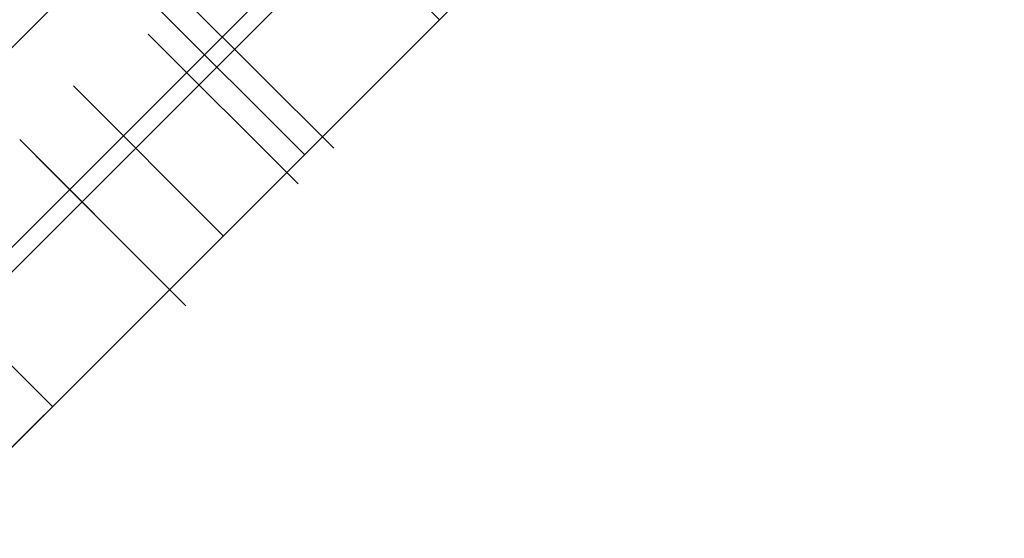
# Model space of a CAD drawing. Header units: millimetres. Extents: x -1690 to 192, y -898 to 54.
# Tile 85 of 256: x -1637.37 to -1630.4, y -5.61 to -1.94. Entities that reach past the tile are written whole.
import ezdxf

# ---------------------------------------------------------------- set-up
doc = ezdxf.new("R2010")
doc.units = ezdxf.units.MM
doc.header["$MEASUREMENT"] = 0
doc.layers.add('OVIDIO 186x93x72h', color=7, linetype='Continuous')

msp = doc.modelspace()

# ---------------------------------------------------------------- linework, layer by layer
at = {"layer": 'OVIDIO 186x93x72h', "extrusion": (0.202852, -0.108979, 0.973126)}
for points in [[(-750.5095, 1609.817), (-750.5095, 1449.1612)], [(-750.5095, 1449.1612), (-750.5095, 1609.817)], [(-750.805, 1609.817), (-750.805, 1449.1612)], [(-751.1005, 1609.817), (-751.1005, 1449.1612)], [(-751.1005, 1449.1612), (-751.1005, 1609.817)]]:
    msp.add_lwpolyline(points, dxfattribs=at)
at = {"layer": 'OVIDIO 186x93x72h', "extrusion": (0.235702, -0.235702, 0.942809)}
for points in [[(-1155.0728, 1376.7622), (-1155.0728, 1267.6844)], [(-1156.0215, 1267.6844), (-1156.0215, 1376.7622)], [(-1158.8675, 1267.6844), (-1158.8675, 1376.7622)], [(-1157.9188, 1376.7622), (-1157.9188, 1267.6844)]]:
    msp.add_lwpolyline(points, dxfattribs=at)
at = {"layer": 'OVIDIO 186x93x72h', "extrusion": (0.881274, 0.265352, 0.39108)}
msp.add_lwpolyline([(458.4009, 1206.8695), (502.7138, 1264.4246)], dxfattribs=at)
at = {"layer": 'OVIDIO 186x93x72h', "extrusion": (0.108979, -0.202852, 0.973126)}
for points in [[(-1465.2103, 960.73), (-1465.2103, 800.0741)], [(-1465.2103, 800.0741), (-1465.2103, 960.73)], [(-1464.9149, 960.73), (-1464.9149, 800.0741)], [(-1464.6194, 800.0741), (-1464.6194, 960.73)], [(-1464.6194, 960.73), (-1464.6194, 800.0741)]]:
    msp.add_lwpolyline(points, dxfattribs=at)
at = {"layer": 'OVIDIO 186x93x72h', "extrusion": (0.046296, -0.021464, 0.998697)}
for points in [[(-670.086, 1436.9399), (-670.086, 1537.4512)], [(-671.5722, 1435.9717), (-671.5722, 1537.2761)]]:
    msp.add_lwpolyline(points, dxfattribs=at)
at = {"layer": 'OVIDIO 186x93x72h', "extrusion": (0.021464, -0.046296, 0.998697)}
for points in [[(-1501.069, 640.8013), (-1501.069, 742.1039)], [(-1502.5549, 641.7651), (-1502.5549, 742.2781)]]:
    msp.add_lwpolyline(points, dxfattribs=at)
at = {"layer": 'OVIDIO 186x93x72h'}
for points in [[(-1630.018, 5.2702), (-1641.4731, -6.1849)], [(-1630.7251, 4.5631), (-1640.766, -5.4778)], [(-1640.766, -5.4778), (-1630.7251, 4.5631)], [(-1630.018, 3.856), (-1640.0589, -6.1849)], [(-1628.6037, 3.856), (-1640.0589, -7.5991)], [(-1639.3518, -6.892), (-1629.3109, 3.1489)], [(-1629.3109, 3.1489), (-1639.3518, -6.892)], [(-1632.2643, 3.0239), (-1639.2267, -3.9386)], [(-1639.2267, -3.9386), (-1632.2643, 3.0239)], [(-1637.8125, -5.3528), (-1630.8501, 1.6097)], [(-1630.8501, 1.6097), (-1634.3313, -1.8716), (-1637.8125, -5.3528)], [(-1637.525, -3.8226), (-1632.3803, 1.3221)], [(-1635.4627, -0.8816), (-1634.402, -1.9423)], [(-1636.4173, -1.8362), (-1635.3566, -2.8969)], [(-1636.992, -2.411), (-1635.9314, -3.4716)], [(-1635.9314, -3.4716), (-1636.992, -2.411)], [(-1637.3719, -2.7908), (-1636.3112, -3.8515)], [(-1636.3112, -3.8515), (-1637.3719, -2.7908)], [(-1637.3719, -2.7908), (-1636.3112, -3.8515)], [(-1637.1396, -4.6799), (-1638.2003, -3.6192)], [(-1638.2003, -3.6192), (-1637.1396, -4.6799)]]:
    msp.add_lwpolyline(points, dxfattribs=at)
at = {"layer": 'OVIDIO 186x93x72h', "extrusion": (0.707107, -0.707107, 0)}
for points in [[(-1159.233, 657.66), (-1159.118, 657.5982), (-1159.0041, 657.532), (-1158.8916, 657.4616), (-1158.7806, 657.3869), (-1158.6715, 657.3079), (-1158.5643, 657.2247), (-1158.4595, 657.1375), (-1158.3571, 657.0462), (-1158.2575, 656.951), (-1158.1607, 656.852), (-1158.0672, 656.7493), (-1157.977, 656.6431), (-1157.9332, 656.5887), (-1157.8903, 656.5336), (-1157.8484, 656.4776), (-1157.8074, 656.4209), (-1157.7674, 656.3634), (-1157.7284, 656.3052), (-1157.6903, 656.2463), (-1157.6534, 656.1867), (-1157.6174, 656.1265), (-1157.5826, 656.0657), (-1157.5488, 656.0043), (-1157.5161, 655.9424), (-1157.4846, 655.8799), (-1157.4541, 655.8169), (-1157.4248, 655.7535), (-1157.3966, 655.6897), (-1157.3437, 655.5608), (-1157.2955, 655.4305), (-1157.2519, 655.2991), (-1157.2131, 655.1669), (-1157.1791, 655.034), (-1157.1497, 654.9008), (-1157.1251, 654.7674), (-1157.1051, 654.6342), (-1157.0896, 654.5013), (-1157.0787, 654.369), (-1157.0723, 654.2374), (-1157.0701, 654.1069)], [(-1157.0701, 654.1069), (-1157.0723, 654.2374), (-1157.0787, 654.369), (-1157.0896, 654.5013), (-1157.1051, 654.6342), (-1157.1251, 654.7674), (-1157.1497, 654.9008), (-1157.1791, 655.034), (-1157.2131, 655.1669), (-1157.2519, 655.2991), (-1157.2955, 655.4305), (-1157.3437, 655.5608), (-1157.3966, 655.6897), (-1157.4248, 655.7535), (-1157.4541, 655.8169), (-1157.4846, 655.8799), (-1157.5161, 655.9424), (-1157.5488, 656.0043), (-1157.5826, 656.0657), (-1157.6174, 656.1265), (-1157.6534, 656.1867), (-1157.6903, 656.2463), (-1157.7284, 656.3052), (-1157.7674, 656.3634), (-1157.8074, 656.4209), (-1157.8484, 656.4776), (-1157.8903, 656.5336), (-1157.9332, 656.5887), (-1157.977, 656.6431), (-1158.0672, 656.7493), (-1158.1607, 656.852), (-1158.2575, 656.951), (-1158.3571, 657.0462), (-1158.4595, 657.1375), (-1158.5643, 657.2247), (-1158.6715, 657.3079), (-1158.7806, 657.3869), (-1158.8916, 657.4616), (-1159.0041, 657.532), (-1159.118, 657.5982), (-1159.233, 657.66)], [(-1157.0701, 654.1069), (-1157.0723, 654.2374), (-1157.0787, 654.369), (-1157.0896, 654.5013), (-1157.1051, 654.6342), (-1157.1251, 654.7674), (-1157.1497, 654.9008), (-1157.1791, 655.034), (-1157.2131, 655.1669), (-1157.2519, 655.2991), (-1157.2955, 655.4305), (-1157.3437, 655.5608), (-1157.3966, 655.6897), (-1157.4248, 655.7535), (-1157.4541, 655.8169), (-1157.4846, 655.8799), (-1157.5161, 655.9424), (-1157.5488, 656.0043), (-1157.5826, 656.0657), (-1157.6174, 656.1265), (-1157.6534, 656.1867), (-1157.6903, 656.2463), (-1157.7284, 656.3052), (-1157.7674, 656.3634), (-1157.8074, 656.4209), (-1157.8484, 656.4776), (-1157.8903, 656.5336), (-1157.9332, 656.5887), (-1157.977, 656.6431), (-1158.0672, 656.7493), (-1158.1607, 656.852), (-1158.2575, 656.951), (-1158.3571, 657.0462), (-1158.4595, 657.1375), (-1158.5643, 657.2247), (-1158.6715, 657.3079), (-1158.7806, 657.3869), (-1158.8916, 657.4616), (-1159.0041, 657.532), (-1159.118, 657.5982), (-1159.233, 657.66)], [(-1159.233, 657.66), (-1159.118, 657.5982), (-1159.0041, 657.532), (-1158.8916, 657.4616), (-1158.7806, 657.3869), (-1158.6715, 657.3079), (-1158.5643, 657.2247), (-1158.4595, 657.1375), (-1158.3571, 657.0462), (-1158.2575, 656.951), (-1158.1607, 656.852), (-1158.0672, 656.7493), (-1157.977, 656.6431), (-1157.9332, 656.5887), (-1157.8903, 656.5336), (-1157.8484, 656.4776), (-1157.8074, 656.4209), (-1157.7674, 656.3634), (-1157.7284, 656.3052), (-1157.6903, 656.2463), (-1157.6534, 656.1867), (-1157.6174, 656.1265), (-1157.5826, 656.0657), (-1157.5488, 656.0043), (-1157.5161, 655.9424), (-1157.4846, 655.8799), (-1157.4541, 655.8169), (-1157.4248, 655.7535), (-1157.3966, 655.6897), (-1157.3437, 655.5608), (-1157.2955, 655.4305), (-1157.2519, 655.2991), (-1157.2131, 655.1669), (-1157.1791, 655.034), (-1157.1497, 654.9008), (-1157.1251, 654.7674), (-1157.1051, 654.6342), (-1157.0896, 654.5013), (-1157.0787, 654.369), (-1157.0723, 654.2374), (-1157.0701, 654.1069)], [(-1158.2419, 632.3116), (-1158.1749, 632.3802), (-1158.1093, 632.4507), (-1158.0451, 632.5231), (-1157.9825, 632.5973), (-1157.9215, 632.6733), (-1157.8621, 632.751), (-1157.8045, 632.8304), (-1157.7487, 632.9114), (-1157.6947, 632.9939), (-1157.6428, 633.078), (-1157.5928, 633.1634), (-1157.5448, 633.2502), (-1157.499, 633.3383), (-1157.4554, 633.4276), (-1157.4139, 633.5179), (-1157.3747, 633.6093), (-1157.3378, 633.7017), (-1157.3032, 633.7949), (-1157.2709, 633.8889), (-1157.2411, 633.9836), (-1157.2136, 634.0788), (-1157.1885, 634.1746), (-1157.1658, 634.2708), (-1157.1456, 634.3673), (-1157.1277, 634.464), (-1157.1123, 634.5609), (-1157.0994, 634.6578), (-1157.0888, 634.7547), (-1157.0806, 634.8515), (-1157.0748, 634.948), (-1157.0713, 635.0443), (-1157.0701, 635.1402)], [(-1157.0701, 635.1402), (-1157.0713, 635.0443), (-1157.0748, 634.948), (-1157.0806, 634.8515), (-1157.0888, 634.7547), (-1157.0994, 634.6578), (-1157.1123, 634.5609), (-1157.1277, 634.464), (-1157.1456, 634.3673), (-1157.1658, 634.2708), (-1157.1885, 634.1746), (-1157.2136, 634.0788), (-1157.2411, 633.9836), (-1157.2709, 633.8889), (-1157.3032, 633.7949), (-1157.3378, 633.7017), (-1157.3747, 633.6093), (-1157.4139, 633.5179), (-1157.4554, 633.4276), (-1157.499, 633.3383), (-1157.5448, 633.2502), (-1157.5928, 633.1634), (-1157.6428, 633.078), (-1157.6947, 632.9939), (-1157.7487, 632.9114), (-1157.8045, 632.8304), (-1157.8621, 632.751), (-1157.9215, 632.6733), (-1157.9825, 632.5973), (-1158.0451, 632.5231), (-1158.1093, 632.4507), (-1158.1749, 632.3802), (-1158.2419, 632.3116)], [(-1158.5984, 631.9553), (-1158.6653, 631.8867), (-1158.731, 631.8161), (-1158.7951, 631.7437), (-1158.8578, 631.6695), (-1158.9188, 631.5935), (-1158.9782, 631.5158), (-1159.0358, 631.4364), (-1159.0916, 631.3554), (-1159.1455, 631.2729), (-1159.1975, 631.1888), (-1159.2475, 631.1034), (-1159.2954, 631.0166), (-1159.3413, 630.9285), (-1159.3849, 630.8393), (-1159.4264, 630.7489), (-1159.4656, 630.6575), (-1159.5025, 630.5651), (-1159.5371, 630.4719), (-1159.5694, 630.3779), (-1159.5992, 630.2833), (-1159.6267, 630.188), (-1159.6518, 630.0922), (-1159.6745, 629.9961), (-1159.6947, 629.8996), (-1159.7126, 629.8028), (-1159.728, 629.7059), (-1159.7409, 629.609), (-1159.7515, 629.5121), (-1159.7597, 629.4153), (-1159.7655, 629.3188), (-1159.769, 629.2225), (-1159.7701, 629.1266)], [(-1159.7701, 629.1266), (-1159.769, 629.2225), (-1159.7655, 629.3188), (-1159.7597, 629.4153), (-1159.7515, 629.5121), (-1159.7409, 629.609), (-1159.728, 629.7059), (-1159.7126, 629.8028), (-1159.6947, 629.8996), (-1159.6745, 629.9961), (-1159.6518, 630.0922), (-1159.6267, 630.188), (-1159.5992, 630.2833), (-1159.5694, 630.3779), (-1159.5371, 630.4719), (-1159.5025, 630.5651), (-1159.4656, 630.6575), (-1159.4264, 630.7489), (-1159.3849, 630.8393), (-1159.3413, 630.9285), (-1159.2954, 631.0166), (-1159.2475, 631.1034), (-1159.1975, 631.1888), (-1159.1455, 631.2729), (-1159.0916, 631.3554), (-1159.0358, 631.4364), (-1158.9782, 631.5158), (-1158.9188, 631.5935), (-1158.8578, 631.6695), (-1158.7951, 631.7437), (-1158.731, 631.8161), (-1158.6653, 631.8867), (-1158.5984, 631.9553)], [(-1160.9417, 26.502), (-1160.8747, 26.5706), (-1160.8091, 26.6411), (-1160.745, 26.7135), (-1160.6823, 26.7877), (-1160.6213, 26.8637), (-1160.5619, 26.9414), (-1160.5043, 27.0208), (-1160.4485, 27.1018), (-1160.3946, 27.1843), (-1160.3426, 27.2684), (-1160.2926, 27.3538), (-1160.2447, 27.4406), (-1160.1989, 27.5287), (-1160.1553, 27.6179), (-1160.1138, 27.7083), (-1160.0746, 27.7997), (-1160.0377, 27.892), (-1160.0031, 27.9853), (-1159.9709, 28.0792), (-1159.941, 28.1739), (-1159.9135, 28.2691), (-1159.8884, 28.3649), (-1159.8658, 28.4611), (-1159.8455, 28.5576), (-1159.8277, 28.6543), (-1159.8123, 28.7512), (-1159.7993, 28.8481), (-1159.7888, 28.945), (-1159.7806, 29.0417), (-1159.7748, 29.1383), (-1159.7713, 29.2346), (-1159.7701, 29.3304)], [(-1159.7701, 29.3304), (-1159.7713, 29.2346), (-1159.7748, 29.1383), (-1159.7806, 29.0417), (-1159.7888, 28.945), (-1159.7993, 28.8481), (-1159.8123, 28.7512), (-1159.8277, 28.6543), (-1159.8455, 28.5576), (-1159.8658, 28.4611), (-1159.8884, 28.3649), (-1159.9135, 28.2691), (-1159.941, 28.1739), (-1159.9709, 28.0792), (-1160.0031, 27.9853), (-1160.0377, 27.892), (-1160.0746, 27.7997), (-1160.1138, 27.7083), (-1160.1553, 27.6179), (-1160.1989, 27.5287), (-1160.2447, 27.4406), (-1160.2926, 27.3538), (-1160.3426, 27.2684), (-1160.3946, 27.1843), (-1160.4485, 27.1018), (-1160.5043, 27.0208), (-1160.5619, 26.9414), (-1160.6213, 26.8637), (-1160.6823, 26.7877), (-1160.745, 26.7135), (-1160.8091, 26.6411), (-1160.8747, 26.5706), (-1160.9417, 26.502)], [(-1159.7701, 629.127), (-1159.769, 629.2229), (-1159.7655, 629.3192), (-1159.7597, 629.4157), (-1159.7515, 629.5125), (-1159.7409, 629.6094), (-1159.7279, 629.7063), (-1159.7125, 629.8032), (-1159.6947, 629.8999), (-1159.6744, 629.9964), (-1159.6517, 630.0926), (-1159.6266, 630.1884), (-1159.5991, 630.2836), (-1159.5692, 630.3783), (-1159.537, 630.4723), (-1159.5024, 630.5655), (-1159.4654, 630.6578), (-1159.4262, 630.7492), (-1159.3848, 630.8396), (-1159.3411, 630.9289), (-1159.2953, 631.0169), (-1159.2473, 631.1037), (-1159.1973, 631.1892), (-1159.1453, 631.2732), (-1159.0914, 631.3558), (-1159.0356, 631.4368), (-1158.978, 631.5161), (-1158.9186, 631.5938), (-1158.8575, 631.6698), (-1158.7949, 631.744), (-1158.7307, 631.8164), (-1158.6651, 631.8869), (-1158.5981, 631.9555)], [(-1158.5981, 631.9555), (-1158.6651, 631.8869), (-1158.7307, 631.8164), (-1158.7949, 631.744), (-1158.8575, 631.6698), (-1158.9186, 631.5938), (-1158.978, 631.5161), (-1159.0356, 631.4368), (-1159.0914, 631.3558), (-1159.1453, 631.2732), (-1159.1973, 631.1892), (-1159.2473, 631.1037), (-1159.2953, 631.0169), (-1159.3411, 630.9289), (-1159.3848, 630.8396), (-1159.4262, 630.7492), (-1159.4654, 630.6578), (-1159.5024, 630.5655), (-1159.537, 630.4723), (-1159.5692, 630.3783), (-1159.5991, 630.2836), (-1159.6266, 630.1884), (-1159.6517, 630.0926), (-1159.6744, 629.9964), (-1159.6947, 629.8999), (-1159.7125, 629.8032), (-1159.7279, 629.7063), (-1159.7409, 629.6094), (-1159.7515, 629.5125), (-1159.7597, 629.4157), (-1159.7655, 629.3192), (-1159.769, 629.2229), (-1159.7701, 629.127)], [(-1159.7701, 29.3304), (-1159.7713, 29.2346), (-1159.7748, 29.1383), (-1159.7806, 29.0417), (-1159.7888, 28.945), (-1159.7993, 28.8481), (-1159.8123, 28.7512), (-1159.8277, 28.6543), (-1159.8455, 28.5576), (-1159.8658, 28.4611), (-1159.8884, 28.3649), (-1159.9135, 28.2691), (-1159.941, 28.1739), (-1159.9709, 28.0792), (-1160.0031, 27.9853), (-1160.0377, 27.892), (-1160.0746, 27.7997), (-1160.1138, 27.7083), (-1160.1553, 27.6179), (-1160.1989, 27.5287), (-1160.2447, 27.4406), (-1160.2926, 27.3538), (-1160.3426, 27.2684), (-1160.3946, 27.1843), (-1160.4485, 27.1018), (-1160.5043, 27.0208), (-1160.5619, 26.9414), (-1160.6213, 26.8637), (-1160.6823, 26.7877), (-1160.745, 26.7135), (-1160.8091, 26.6411), (-1160.8747, 26.5706), (-1160.9417, 26.502)], [(-1159.7701, 29.3304), (-1159.7713, 29.2346), (-1159.7748, 29.1383), (-1159.7806, 29.0417), (-1159.7888, 28.945), (-1159.7993, 28.8481), (-1159.8123, 28.7512), (-1159.8277, 28.6543), (-1159.8455, 28.5576), (-1159.8658, 28.4611), (-1159.8884, 28.3649), (-1159.9135, 28.2691), (-1159.941, 28.1739), (-1159.9709, 28.0792), (-1160.0031, 27.9853), (-1160.0377, 27.892), (-1160.0746, 27.7997), (-1160.1138, 27.7083), (-1160.1553, 27.6179), (-1160.1989, 27.5287), (-1160.2447, 27.4406), (-1160.2926, 27.3538), (-1160.3426, 27.2684), (-1160.3946, 27.1843), (-1160.4485, 27.1018), (-1160.5043, 27.0208), (-1160.5619, 26.9414), (-1160.6213, 26.8637), (-1160.6823, 26.7877), (-1160.745, 26.7135), (-1160.8091, 26.6411), (-1160.8747, 26.5706), (-1160.9417, 26.502)], [(-1160.9417, 26.502), (-1160.8747, 26.5706), (-1160.8091, 26.6411), (-1160.745, 26.7135), (-1160.6823, 26.7877), (-1160.6213, 26.8637), (-1160.5619, 26.9414), (-1160.5043, 27.0208), (-1160.4485, 27.1018), (-1160.3946, 27.1843), (-1160.3426, 27.2684), (-1160.2926, 27.3538), (-1160.2447, 27.4406), (-1160.1989, 27.5287), (-1160.1553, 27.6179), (-1160.1138, 27.7083), (-1160.0746, 27.7997), (-1160.0377, 27.892), (-1160.0031, 27.9853), (-1159.9709, 28.0792), (-1159.941, 28.1739), (-1159.9135, 28.2691), (-1159.8884, 28.3649), (-1159.8658, 28.4611), (-1159.8455, 28.5576), (-1159.8277, 28.6543), (-1159.8123, 28.7512), (-1159.7993, 28.8481), (-1159.7888, 28.945), (-1159.7806, 29.0417), (-1159.7748, 29.1383), (-1159.7713, 29.2346), (-1159.7701, 29.3304)]]:
    msp.add_lwpolyline(points, dxfattribs=at)
at = {"layer": 'OVIDIO 186x93x72h', "extrusion": (-0.707107, 0.707107, 0)}
for points in [[(1157.0701, 654.1069), (1157.0723, 654.2374), (1157.0787, 654.369), (1157.0896, 654.5013), (1157.1051, 654.6342), (1157.1251, 654.7674), (1157.1497, 654.9008), (1157.1791, 655.034), (1157.2131, 655.1669), (1157.2519, 655.2991), (1157.2955, 655.4305), (1157.3437, 655.5608), (1157.3966, 655.6897), (1157.4248, 655.7535), (1157.4541, 655.8169), (1157.4846, 655.8799), (1157.5161, 655.9424), (1157.5488, 656.0043), (1157.5826, 656.0657), (1157.6174, 656.1265), (1157.6534, 656.1867), (1157.6903, 656.2463), (1157.7284, 656.3052), (1157.7674, 656.3634), (1157.8074, 656.4209), (1157.8484, 656.4776), (1157.8903, 656.5336), (1157.9332, 656.5887), (1157.977, 656.6431), (1158.0672, 656.7493), (1158.1607, 656.852), (1158.2575, 656.951), (1158.3571, 657.0462), (1158.4595, 657.1375), (1158.5643, 657.2247), (1158.6715, 657.3079), (1158.7806, 657.3869), (1158.8916, 657.4616), (1159.0041, 657.532), (1159.118, 657.5982), (1159.233, 657.66)], [(1157.0701, 635.1399), (1157.0713, 635.044), (1157.0748, 634.9477), (1157.0806, 634.8512), (1157.0888, 634.7544), (1157.0994, 634.6576), (1157.1124, 634.5607), (1157.1277, 634.4638), (1157.1456, 634.3671), (1157.1658, 634.2706), (1157.1885, 634.1744), (1157.2136, 634.0787), (1157.2411, 633.9835), (1157.2709, 633.8888), (1157.3032, 633.7948), (1157.3378, 633.7016), (1157.3747, 633.6093), (1157.4139, 633.5179), (1157.4553, 633.4276), (1157.499, 633.3383), (1157.5448, 633.2503), (1157.5927, 633.1635), (1157.6427, 633.0781), (1157.6946, 632.994), (1157.7486, 632.9115), (1157.8044, 632.8305), (1157.862, 632.7512), (1157.9213, 632.6735), (1157.9823, 632.5975), (1158.045, 632.5233), (1158.1091, 632.4509), (1158.1747, 632.3804), (1158.2417, 632.3118)], [(1158.5981, 631.9555), (1158.6651, 631.8869), (1158.7307, 631.8164), (1158.7949, 631.7441), (1158.8575, 631.6699), (1158.9186, 631.5939), (1158.9779, 631.5162), (1159.0356, 631.4368), (1159.0914, 631.3558), (1159.1453, 631.2733), (1159.1973, 631.1893), (1159.2473, 631.1038), (1159.2952, 631.0171), (1159.3411, 630.929), (1159.3847, 630.8398), (1159.4262, 630.7494), (1159.4654, 630.658), (1159.5023, 630.5657), (1159.5369, 630.4725), (1159.5692, 630.3785), (1159.5991, 630.2838), (1159.6266, 630.1886), (1159.6517, 630.0928), (1159.6744, 629.9967), (1159.6946, 629.9002), (1159.7125, 629.8035), (1159.7279, 629.7066), (1159.7409, 629.6097), (1159.7515, 629.5128), (1159.7597, 629.416), (1159.7655, 629.3195), (1159.769, 629.2232), (1159.7701, 629.1273)]]:
    msp.add_lwpolyline(points, dxfattribs=at)
at = {"layer": 'OVIDIO 186x93x72h', "extrusion": (0.865975, -0.288793, -0.408272)}
for points in [[(-519.28, -56.3075), (-519.5986, -56.6975)], [(-519.5986, -56.6975), (-519.28, -56.3075)]]:
    msp.add_lwpolyline(points, dxfattribs=at)
at = {"layer": 'OVIDIO 186x93x72h', "extrusion": (-0.000129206, 0.000129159, 1)}
for points in [[(-1636.2097, -1.7921), (-1635.1489, -2.8525)], [(-1635.1489, -2.8525), (-1636.2097, -1.7921)], [(-1635.4008, -3.1043), (-1636.4616, -2.0439)], [(-1636.4616, -2.0439), (-1635.4008, -3.1043)]]:
    msp.add_lwpolyline(points, dxfattribs=at)
at = {"layer": 'OVIDIO 186x93x72h', "extrusion": (-0.288793, 0.865975, -0.408272)}
for points in [[(1552.7743, 787.2308), (1552.4558, 787.6207)], [(1552.4389, 786.957), (1552.1203, 787.347)], [(1552.1203, 787.347), (1552.4389, 786.957)]]:
    msp.add_lwpolyline(points, dxfattribs=at)
at = {"layer": 'OVIDIO 186x93x72h', "extrusion": (0.324768, 0.324768, 0.888285)}
for points in [[(1155.8234, 1338.8741), (1155.8234, 1331.7877)], [(1155.8234, 1331.7877), (1155.8234, 1338.8741)], [(1155.0734, 1331.7877), (1155.0734, 1338.8741)], [(1154.3234, 1331.7877), (1154.3234, 1338.8741)], [(1154.3234, 1338.8741), (1154.3234, 1331.7877)]]:
    msp.add_lwpolyline(points, dxfattribs=at)
at = {"layer": 'OVIDIO 186x93x72h', "extrusion": (0, 1, 0)}
for points in [[(1637.3719, 629.1266), (1637.3719, 29.3304)], [(1637.3719, 29.3304), (1637.3719, 629.1266)]]:
    msp.add_lwpolyline(points, dxfattribs=at)
at = {"layer": 'OVIDIO 186x93x72h', "extrusion": (-0.000182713, 0.000182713, 1)}
for points in [[(-1636.1962, -3.9665), (-1637.2569, -2.9058)], [(-1637.2569, -2.9058), (-1636.1962, -3.9665)]]:
    msp.add_lwpolyline(points, dxfattribs=at)
at = {"layer": 'OVIDIO 186x93x72h', "extrusion": (1, 0, 0)}
for points in [[(-3.3211, 29.3304), (-3.3211, 629.1267)], [(-3.8515, 29.3304), (-3.8515, 629.127)], [(-3.8515, 629.127), (-3.8515, 29.3304)]]:
    msp.add_lwpolyline(points, dxfattribs=at)
at = {"layer": 'OVIDIO 186x93x72h', "extrusion": (0.015219, 0.015219, 0.999768)}
msp.add_lwpolyline([(-1650.5047, -17.8517), (-1641.1272, -8.4763)], dxfattribs=at)
at = {"layer": 'OVIDIO 186x93x72h', "extrusion": (0.999884, -0.000231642, -0.015217)}
msp.add_lwpolyline([(-11.6878, -27.6395), (-4.2305, 462.1924)], dxfattribs=at)
at = {"layer": 'OVIDIO 186x93x72h', "extrusion": (-0.288675, 0.866025, -0.408248)}
for points in [[(1557.2516, 230.4951), (1554.6069, 233.7342)], [(1554.6069, 233.7342), (1557.2516, 230.4951)]]:
    msp.add_lwpolyline(points, dxfattribs=at)

doc.saveas('drawing.dxf')
